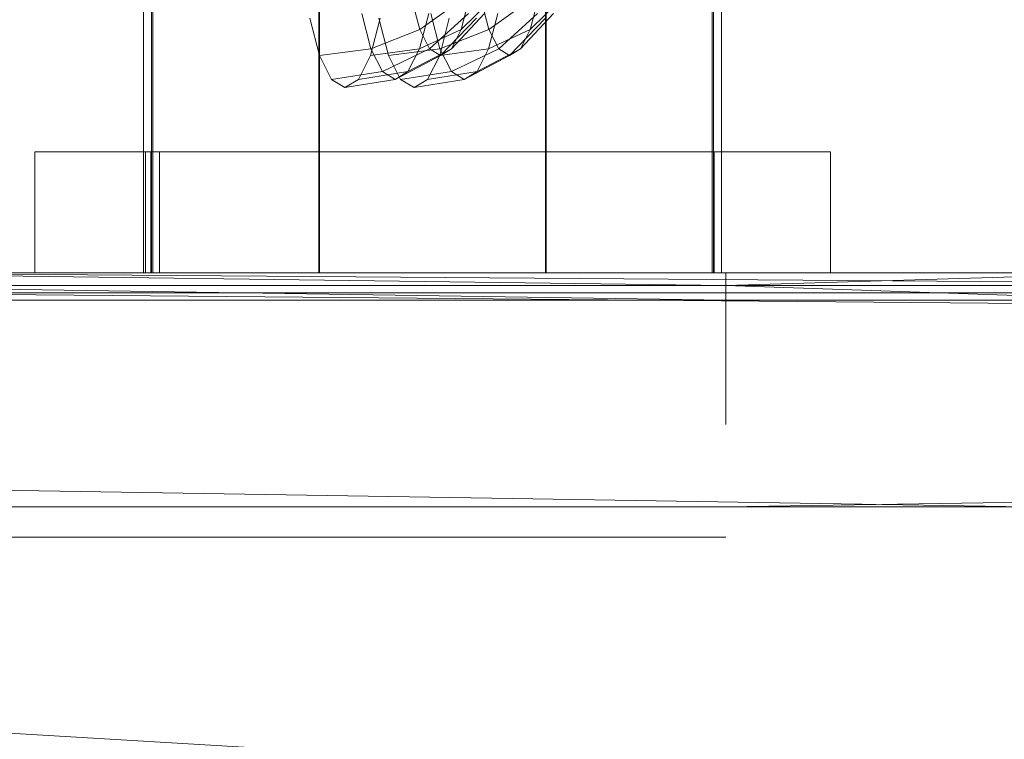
# Model space of a CAD drawing. Header units: metres. Extents: x 1314 to 1415, y -87 to -52.
# Tile 77 of 256: x 1321.843 to 1322.297, y -59.478 to -59.147. Entities that reach past the tile are written whole.
import ezdxf

# ---------------------------------------------------------------- set-up
doc = ezdxf.new("R2010")
doc.units = ezdxf.units.M
doc.header["$PDMODE"] = 65
doc.linetypes.add('AUSGEZOGEN', pattern=[0])
doc.layers.add('XR$2$Möblierung', color=4, linetype='AUSGEZOGEN', lineweight=13)
doc.layers.add('XR$3$Maßlinie 1_50', color=7, linetype='AUSGEZOGEN', lineweight=25)
doc.styles.add('ARIAL', font='arial.ttf')
doc.dimstyles.new('DIMSTYLE_14', dxfattribs={"dimtxt": 0.175, "dimasz": 0.15, "dimexe": 0, "dimexo": 0, "dimgap": 0.0875, "dimtad": 2, "dimrnd": 0.005, "dimzin": 4, "dimdsep": 46, "dimtxsty": 'ARIAL', "dimblk1": 'ALL_ML_KREIS', "dimblk2": 'ALL_ML_KREIS', "dimsah": 1, "dimcen": 0, "dimclrd": 3, "dimclre": 3, "dimclrt": 3, "dimadec": 0, "dimazin": 0, "dimtfac": 1, "dimtdec": 0, "dimtix": 1, "dimtmove": 2, "dimatfit": 3, "dimfxl": 0, "dimtzin": 0, "dimlwd": 0, "dimlwe": 25, "dimarcsym": 0})
doc.dimstyles.new('DIMSTYLE_5', dxfattribs={"dimtxt": 0.125, "dimasz": 0.15, "dimexe": 0, "dimexo": 0, "dimgap": 0.0625, "dimtad": 2, "dimrnd": 0.005, "dimzin": 4, "dimdsep": 46, "dimtxsty": 'ARIAL', "dimblk1": 'ALL_ML_KREIS', "dimblk2": 'ALL_ML_KREIS', "dimsah": 1, "dimcen": 0, "dimclrd": 3, "dimclre": 3, "dimclrt": 3, "dimadec": 0, "dimazin": 0, "dimtfac": 1, "dimtdec": 0, "dimtix": 1, "dimtmove": 2, "dimatfit": 3, "dimfxl": 0, "dimtzin": 0, "dimlwd": 0, "dimlwe": 25, "dimarcsym": 0})
doc.dimstyles.new('DIMSTYLE_9', dxfattribs={"dimtxt": 0.125, "dimasz": 0.15, "dimexe": 0, "dimexo": 0, "dimgap": 0.0625, "dimtad": 2, "dimrnd": 0.005, "dimzin": 4, "dimdsep": 46, "dimtxsty": 'ARIAL', "dimblk1": 'ALL_ML_KREIS', "dimblk2": 'ALL_ML_KREIS', "dimsah": 1, "dimcen": 0, "dimclrd": 3, "dimclre": 3, "dimclrt": 3, "dimadec": 0, "dimazin": 0, "dimtfac": 1, "dimtdec": 0, "dimtix": 1, "dimtmove": 2, "dimatfit": 3, "dimfxl": 0, "dimtzin": 0, "dimlwd": 0, "dimlwe": 25, "dimarcsym": 0})

# ---------------------------------------------------------------- blocks, each defined once
blk = doc.blocks.new('COMPLEXOBJECT_1')
at = {"layer": 'XR$2$Möblierung', "color": 52, "linetype": 'AUSGEZOGEN', "lineweight": 13, "transparency": 33554687}
for p, q in [((1321.90037, -59.20754), (1321.90037, -59.00079)), ((1321.90407, -59.20754), (1321.90407, -59.00079)), ((1321.90466, -59.20754), (1321.90466, -59.00079)), ((1321.98119, -59.00079), (1321.98119, -59.26342)), ((1321.98157, -59.00079), (1321.98157, -59.26342)), ((1322.08572, -59.00079), (1322.08572, -59.26342)), ((1322.08609, -59.00079), (1322.08609, -59.26342)), ((1322.16262, -59.20754), (1322.16262, -59.00079)), ((1322.16321, -59.20754), (1322.16321, -59.00079)), ((1322.16692, -59.20754), (1322.16692, -59.00079)), ((1322.02775, -59.15125), (1322.02416, -59.13737)), ((1322.04694, -59.13737), (1322.02775, -59.15125)), ((1322.06081, -59.13737), (1322.04684, -59.15125)), ((1322.05044, -59.13737), (1322.04684, -59.15125)), ((1322.05962, -59.15125), (1322.05602, -59.13737)), ((1322.0788, -59.13737), (1322.05962, -59.15125)), ((1322.09267, -59.13737), (1322.07871, -59.15125)), ((1322.0823, -59.13737), (1322.07871, -59.15125)), ((1321.98147, -59.16323), (1321.97702, -59.14607)), ((1322.00519, -59.16016), (1322.00097, -59.14384)), ((1322.0095, -59.14607), (1322.00506, -59.16323)), ((1322.01333, -59.16323), (1322.00889, -59.14607)), ((1322.03186, -59.14384), (1322.02764, -59.16016)), ((1322.05023, -59.14384), (1322.03228, -59.16016)), ((1322.03706, -59.16016), (1322.03283, -59.14384)), ((1322.04137, -59.14607), (1322.03693, -59.16323)), ((1322.05387, -59.14607), (1322.0373, -59.16323)), ((1322.05752, -59.14384), (1322.04232, -59.16016)), ((1322.06372, -59.14384), (1322.0595, -59.16016)), ((1322.08209, -59.14384), (1322.06414, -59.16016)), ((1322.08574, -59.14607), (1322.06916, -59.16323)), ((1322.08938, -59.14384), (1322.07418, -59.16016)), ((1322.02775, -59.15125), (1322.00519, -59.16016)), ((1322.04684, -59.15125), (1322.02764, -59.16016)), ((1322.03228, -59.16016), (1322.02775, -59.15125)), ((1322.05962, -59.15125), (1322.03706, -59.16016)), ((1322.04684, -59.15125), (1322.04232, -59.16016)), ((1322.07871, -59.15125), (1322.0595, -59.16016)), ((1322.06414, -59.16016), (1322.05962, -59.15125)), ((1322.07871, -59.15125), (1322.07418, -59.16016)), ((1322.00519, -59.16016), (1321.98147, -59.16323)), ((1322.02764, -59.16016), (1322.00506, -59.16323)), ((1322.01051, -59.17064), (1322.00519, -59.16016)), ((1322.03228, -59.16016), (1322.01051, -59.17064)), ((1322.03706, -59.16016), (1322.01333, -59.16323)), ((1322.04232, -59.16016), (1322.02231, -59.17064)), ((1322.02764, -59.16016), (1322.02231, -59.17064)), ((1322.0373, -59.16323), (1322.03228, -59.16016)), ((1322.0595, -59.16016), (1322.03693, -59.16323)), ((1322.04238, -59.17064), (1322.03706, -59.16016)), ((1322.04232, -59.16016), (1322.0373, -59.16323)), ((1322.06414, -59.16016), (1322.04238, -59.17064)), ((1322.07418, -59.16016), (1322.05418, -59.17064)), ((1322.0595, -59.16016), (1322.05418, -59.17064)), ((1322.06916, -59.16323), (1322.06414, -59.16016)), ((1322.07418, -59.16016), (1322.06916, -59.16323)), ((1321.98706, -59.17425), (1321.98147, -59.16323)), ((1322.00506, -59.16323), (1321.99947, -59.17425)), ((1322.01893, -59.17425), (1322.01333, -59.16323)), ((1322.0373, -59.16323), (1322.01641, -59.17425)), ((1322.03693, -59.16323), (1322.03133, -59.17425)), ((1322.06916, -59.16323), (1322.04828, -59.17425)), ((1322.01051, -59.17064), (1321.98706, -59.17425)), ((1321.99326, -59.17804), (1321.98706, -59.17425)), ((1322.01641, -59.17425), (1321.99326, -59.17804)), ((1321.99947, -59.17425), (1321.99326, -59.17804)), ((1322.02231, -59.17064), (1321.99947, -59.17425)), ((1322.01641, -59.17425), (1322.01051, -59.17064)), ((1322.02231, -59.17064), (1322.01641, -59.17425)), ((1322.04238, -59.17064), (1322.01893, -59.17425)), ((1322.02513, -59.17804), (1322.01893, -59.17425)), ((1322.04828, -59.17425), (1322.02513, -59.17804)), ((1322.03133, -59.17425), (1322.02513, -59.17804)), ((1322.05418, -59.17064), (1322.03133, -59.17425)), ((1322.04828, -59.17425), (1322.04238, -59.17064)), ((1322.05418, -59.17064), (1322.04828, -59.17425)), ((1321.85756, -59.20754), (1321.85019, -59.20754)), ((1321.85019, -59.20754), (1321.85019, -59.26342)), ((1321.85019, -59.20754), (1321.85424, -59.20754)), ((1321.85424, -59.20754), (1321.86942, -59.20754)), ((1321.87585, -59.20754), (1321.85756, -59.20754)), ((1321.86942, -59.20754), (1321.89472, -59.20754)), ((1321.9038, -59.20754), (1321.87585, -59.20754)), ((1321.88943, -59.20754), (1321.88206, -59.20754)), ((1321.88206, -59.20754), (1321.8861, -59.20754)), ((1321.8861, -59.20754), (1321.90129, -59.20754)), ((1321.90771, -59.20754), (1321.88943, -59.20754)), ((1321.89472, -59.20754), (1321.92839, -59.20754)), ((1321.90466, -59.20754), (1321.90037, -59.20754)), ((1321.90037, -59.20754), (1321.90407, -59.20754)), ((1321.90037, -59.26342), (1321.90037, -59.20754)), ((1321.90129, -59.26342), (1321.90129, -59.20754)), ((1321.90129, -59.20754), (1321.92658, -59.20754)), ((1321.93951, -59.20754), (1321.9038, -59.20754)), ((1321.9038, -59.20754), (1321.9038, -59.26342)), ((1321.90407, -59.20754), (1321.91552, -59.20754)), ((1321.90407, -59.26342), (1321.90407, -59.20754)), ((1321.91666, -59.20754), (1321.90466, -59.20754)), ((1321.90466, -59.26342), (1321.90466, -59.20754)), ((1321.93566, -59.20754), (1321.90771, -59.20754)), ((1321.90771, -59.20754), (1321.90771, -59.26342)), ((1321.91552, -59.20754), (1321.93393, -59.20754)), ((1321.93554, -59.20754), (1321.91666, -59.20754)), ((1321.92658, -59.20754), (1321.96025, -59.20754)), ((1321.92839, -59.20754), (1321.96815, -59.20754)), ((1321.93652, -59.20754), (1321.93223, -59.20754)), ((1321.93223, -59.20754), (1321.93594, -59.20754)), ((1321.93393, -59.20754), (1321.95806, -59.20754)), ((1321.96002, -59.20754), (1321.93554, -59.20754)), ((1321.97138, -59.20754), (1321.93566, -59.20754)), ((1321.93594, -59.20754), (1321.94739, -59.20754)), ((1321.94852, -59.20754), (1321.93652, -59.20754)), ((1321.98056, -59.20754), (1321.93951, -59.20754)), ((1321.94739, -59.20754), (1321.9658, -59.20754)), ((1321.9674, -59.20754), (1321.94852, -59.20754)), ((1321.95806, -59.20754), (1321.98624, -59.20754)), ((1321.98844, -59.20754), (1321.96002, -59.20754)), ((1321.96025, -59.20754), (1322.00001, -59.20754)), ((1321.9658, -59.20754), (1321.98992, -59.20754)), ((1321.99189, -59.20754), (1321.9674, -59.20754)), ((1321.96815, -59.20754), (1322.01129, -59.20754)), ((1322.01242, -59.20754), (1321.97138, -59.20754)), ((1322.02413, -59.20754), (1321.98056, -59.20754)), ((1321.98624, -59.20754), (1322.01657, -59.20754)), ((1322.01885, -59.20754), (1321.98844, -59.20754)), ((1321.98992, -59.20754), (1322.01811, -59.20754)), ((1322.0203, -59.20754), (1321.99189, -59.20754)), ((1322.00001, -59.20754), (1322.04315, -59.20754)), ((1322.01129, -59.20754), (1322.05486, -59.20754)), ((1322.056, -59.20754), (1322.01242, -59.20754)), ((1322.01657, -59.20754), (1322.04698, -59.20754)), ((1322.01811, -59.20754), (1322.04844, -59.20754)), ((1322.04918, -59.20754), (1322.01885, -59.20754)), ((1322.05071, -59.20754), (1322.0203, -59.20754)), ((1322.06727, -59.20754), (1322.02413, -59.20754)), ((1322.04315, -59.20754), (1322.08673, -59.20754)), ((1322.04698, -59.20754), (1322.0754, -59.20754)), ((1322.04844, -59.20754), (1322.07885, -59.20754)), ((1322.07736, -59.20754), (1322.04918, -59.20754)), ((1322.08104, -59.20754), (1322.05071, -59.20754)), ((1322.05486, -59.20754), (1322.09591, -59.20754)), ((1322.09914, -59.20754), (1322.056, -59.20754)), ((1322.10703, -59.20754), (1322.06727, -59.20754)), ((1322.0754, -59.20754), (1322.09988, -59.20754)), ((1322.10149, -59.20754), (1322.07736, -59.20754)), ((1322.07885, -59.20754), (1322.10726, -59.20754)), ((1322.10923, -59.20754), (1322.08104, -59.20754)), ((1322.08673, -59.20754), (1322.12777, -59.20754)), ((1322.09591, -59.20754), (1322.13162, -59.20754)), ((1322.1389, -59.20754), (1322.09914, -59.20754)), ((1322.09988, -59.20754), (1322.11876, -59.20754)), ((1322.1199, -59.20754), (1322.10149, -59.20754)), ((1322.1407, -59.20754), (1322.10703, -59.20754)), ((1322.10726, -59.20754), (1322.13175, -59.20754)), ((1322.13335, -59.20754), (1322.10923, -59.20754)), ((1322.11876, -59.20754), (1322.13076, -59.20754)), ((1322.13135, -59.20754), (1322.1199, -59.20754)), ((1322.12777, -59.20754), (1322.16348, -59.20754)), ((1322.13076, -59.20754), (1322.13505, -59.20754)), ((1322.13505, -59.20754), (1322.13135, -59.20754)), ((1322.13162, -59.20754), (1322.15957, -59.20754)), ((1322.13175, -59.20754), (1322.15063, -59.20754)), ((1322.15176, -59.20754), (1322.13335, -59.20754)), ((1322.17257, -59.20754), (1322.1389, -59.20754)), ((1322.166, -59.20754), (1322.1407, -59.20754)), ((1322.15063, -59.20754), (1322.16262, -59.20754)), ((1322.16321, -59.20754), (1322.15176, -59.20754)), ((1322.15957, -59.20754), (1322.17786, -59.20754)), ((1322.16262, -59.20754), (1322.16692, -59.20754)), ((1322.16262, -59.26342), (1322.16262, -59.20754)), ((1322.16692, -59.20754), (1322.16321, -59.20754)), ((1322.16321, -59.26342), (1322.16321, -59.20754)), ((1322.16348, -59.20754), (1322.16348, -59.26342)), ((1322.16348, -59.20754), (1322.19144, -59.20754)), ((1322.18118, -59.20754), (1322.166, -59.20754)), ((1322.16692, -59.26342), (1322.16692, -59.20754)), ((1322.19786, -59.20754), (1322.17257, -59.20754)), ((1322.17786, -59.20754), (1322.18523, -59.20754)), ((1322.18523, -59.20754), (1322.18118, -59.20754)), ((1322.19144, -59.20754), (1322.20972, -59.20754)), ((1322.21305, -59.20754), (1322.19786, -59.20754)), ((1322.20972, -59.20754), (1322.21709, -59.20754)), ((1322.21709, -59.20754), (1322.21305, -59.20754)), ((1322.21709, -59.20754), (1322.21709, -59.26342)), ((1321.73364, -59.26342), (1322.16884, -59.26928)), ((1321.73364, -59.26342), (1322.16884, -59.26342)), ((1321.75254, -59.26342), (1322.16884, -59.26342)), ((1321.75254, -59.26342), (1321.93951, -59.26342)), ((1321.75254, -59.26342), (1321.9038, -59.26342)), ((1321.75254, -59.26342), (1321.87585, -59.26342)), ((1321.75254, -59.26342), (1321.85756, -59.26342)), ((1321.75254, -59.26342), (1321.85019, -59.26342)), ((1322.04315, -59.26342), (1321.75254, -59.26342)), ((1321.75254, -59.26342), (1322.9763, -59.26342)), ((1322.00001, -59.26342), (1321.75254, -59.26342)), ((1321.96025, -59.26342), (1321.75254, -59.26342)), ((1321.92658, -59.26342), (1321.75254, -59.26342)), ((1321.90129, -59.26342), (1321.75254, -59.26342)), ((1321.8861, -59.26342), (1321.75254, -59.26342)), ((1321.88206, -59.26342), (1321.75254, -59.26342)), ((1322.976, -59.27258), (1321.75254, -59.26342)), ((1321.85019, -59.26342), (1321.85756, -59.26342)), ((1321.88206, -59.26342), (1321.85019, -59.26342)), ((1321.85424, -59.26342), (1321.85019, -59.26342)), ((1321.88206, -59.26342), (1321.85424, -59.26342)), ((1321.86942, -59.26342), (1321.85424, -59.26342)), ((1321.85756, -59.26342), (1321.87585, -59.26342)), ((1321.88206, -59.26342), (1321.86942, -59.26342)), ((1321.89472, -59.26342), (1321.86942, -59.26342)), ((1321.87585, -59.26342), (1321.9038, -59.26342)), ((1321.8861, -59.26342), (1321.88206, -59.26342)), ((1321.88206, -59.26342), (1321.89472, -59.26342)), ((1321.88206, -59.26342), (1321.88943, -59.26342)), ((1321.90129, -59.26342), (1321.8861, -59.26342)), ((1321.88943, -59.26342), (1321.89472, -59.26342)), ((1321.88943, -59.26342), (1321.90771, -59.26342)), ((1321.90771, -59.26342), (1321.89472, -59.26342)), ((1321.92839, -59.26342), (1321.89472, -59.26342)), ((1321.90407, -59.26342), (1321.90037, -59.26342)), ((1321.90037, -59.26342), (1321.90466, -59.26342)), ((1321.92658, -59.26342), (1321.90129, -59.26342)), ((1321.9038, -59.26342), (1321.93951, -59.26342)), ((1321.91552, -59.26342), (1321.90407, -59.26342)), ((1321.90466, -59.26342), (1321.91666, -59.26342)), ((1321.90771, -59.26342), (1321.92839, -59.26342)), ((1321.90771, -59.26342), (1321.93566, -59.26342)), ((1321.91193, -59.26342), (1321.91318, -59.26342)), ((1321.91788, -59.26342), (1321.91193, -59.26342)), ((1321.91318, -59.26342), (1321.92156, -59.26342)), ((1321.93393, -59.26342), (1321.91552, -59.26342)), ((1321.91666, -59.26342), (1321.93554, -59.26342)), ((1321.93064, -59.26342), (1321.91788, -59.26342)), ((1321.92156, -59.26342), (1321.93649, -59.26342)), ((1321.96025, -59.26342), (1321.92658, -59.26342)), ((1321.93566, -59.26342), (1321.92839, -59.26342)), ((1321.96815, -59.26342), (1321.92839, -59.26342)), ((1321.94933, -59.26342), (1321.93064, -59.26342)), ((1321.93594, -59.26342), (1321.93223, -59.26342)), ((1321.93223, -59.26342), (1321.93652, -59.26342)), ((1321.95806, -59.26342), (1321.93393, -59.26342)), ((1321.93554, -59.26342), (1321.96002, -59.26342)), ((1321.93566, -59.26342), (1321.96815, -59.26342)), ((1321.93566, -59.26342), (1321.97138, -59.26342)), ((1321.94739, -59.26342), (1321.93594, -59.26342)), ((1321.93649, -59.26342), (1321.95696, -59.26342)), ((1321.93652, -59.26342), (1321.94852, -59.26342)), ((1321.93951, -59.26342), (1322.16884, -59.26342)), ((1321.93951, -59.26342), (1321.98056, -59.26342)), ((1321.94379, -59.26342), (1321.94505, -59.26342)), ((1321.94974, -59.26342), (1321.94379, -59.26342)), ((1321.94505, -59.26342), (1321.95343, -59.26342)), ((1321.9658, -59.26342), (1321.94739, -59.26342)), ((1321.94852, -59.26342), (1321.9674, -59.26342)), ((1321.97268, -59.26342), (1321.94933, -59.26342)), ((1321.9625, -59.26342), (1321.94974, -59.26342)), ((1321.95343, -59.26342), (1321.96836, -59.26342)), ((1321.95696, -59.26342), (1321.98157, -59.26342)), ((1321.98624, -59.26342), (1321.95806, -59.26342)), ((1321.96002, -59.26342), (1321.98844, -59.26342)), ((1322.00001, -59.26342), (1321.96025, -59.26342)), ((1321.98119, -59.26342), (1321.9625, -59.26342)), ((1321.98992, -59.26342), (1321.9658, -59.26342)), ((1321.9674, -59.26342), (1321.99189, -59.26342)), ((1321.97138, -59.26342), (1321.96815, -59.26342)), ((1322.01129, -59.26342), (1321.96815, -59.26342)), ((1321.96836, -59.26342), (1321.98882, -59.26342)), ((1321.97138, -59.26342), (1322.01129, -59.26342)), ((1321.97138, -59.26342), (1322.01242, -59.26342)), ((1321.9991, -59.26342), (1321.97268, -59.26342)), ((1321.98056, -59.26342), (1322.16884, -59.26342)), ((1321.98056, -59.26342), (1322.02413, -59.26342)), ((1322.00454, -59.26342), (1321.98119, -59.26342)), ((1321.98157, -59.26342), (1322.00864, -59.26342)), ((1322.01657, -59.26342), (1321.98624, -59.26342)), ((1321.98844, -59.26342), (1322.01885, -59.26342)), ((1321.98882, -59.26342), (1322.01343, -59.26342)), ((1322.01811, -59.26342), (1321.98992, -59.26342)), ((1321.99189, -59.26342), (1322.0203, -59.26342)), ((1321.99649, -59.26342), (1321.9954, -59.26342)), ((1321.9954, -59.26342), (1321.99582, -59.26342)), ((1321.99582, -59.26342), (1321.99774, -59.26342)), ((1321.99903, -59.26342), (1321.99649, -59.26342)), ((1321.99774, -59.26342), (1322.00101, -59.26342)), ((1322.00285, -59.26342), (1321.99903, -59.26342)), ((1322.02678, -59.26342), (1321.9991, -59.26342)), ((1322.04315, -59.26342), (1322.00001, -59.26342)), ((1322.00101, -59.26342), (1322.00543, -59.26342)), ((1322.00768, -59.26342), (1322.00285, -59.26342)), ((1322.03096, -59.26342), (1322.00454, -59.26342)), ((1322.00543, -59.26342), (1322.01068, -59.26342)), ((1322.01319, -59.26342), (1322.00768, -59.26342)), ((1322.00864, -59.26342), (1322.03632, -59.26342)), ((1322.01068, -59.26342), (1322.01641, -59.26342)), ((1322.01242, -59.26342), (1322.01129, -59.26342)), ((1322.05486, -59.26342), (1322.01129, -59.26342)), ((1322.01242, -59.26342), (1322.05486, -59.26342)), ((1322.01242, -59.26342), (1322.056, -59.26342)), ((1322.01901, -59.26342), (1322.01319, -59.26342)), ((1322.01343, -59.26342), (1322.0405, -59.26342)), ((1322.01641, -59.26342), (1322.02223, -59.26342)), ((1322.04698, -59.26342), (1322.01657, -59.26342)), ((1322.04844, -59.26342), (1322.01811, -59.26342)), ((1322.01885, -59.26342), (1322.04918, -59.26342)), ((1322.02474, -59.26342), (1322.01901, -59.26342)), ((1322.0203, -59.26342), (1322.05071, -59.26342)), ((1322.02223, -59.26342), (1322.02774, -59.26342)), ((1322.02413, -59.26342), (1322.16884, -59.26342)), ((1322.02413, -59.26342), (1322.06727, -59.26342)), ((1322.02999, -59.26342), (1322.02474, -59.26342)), ((1322.05385, -59.26342), (1322.02678, -59.26342)), ((1322.02836, -59.26342), (1322.02726, -59.26342)), ((1322.02726, -59.26342), (1322.02768, -59.26342)), ((1322.02768, -59.26342), (1322.0296, -59.26342)), ((1322.02774, -59.26342), (1322.03257, -59.26342)), ((1322.0309, -59.26342), (1322.02836, -59.26342)), ((1322.0296, -59.26342), (1322.03288, -59.26342)), ((1322.03441, -59.26342), (1322.02999, -59.26342)), ((1322.03471, -59.26342), (1322.0309, -59.26342)), ((1322.05865, -59.26342), (1322.03096, -59.26342)), ((1322.03257, -59.26342), (1322.03639, -59.26342)), ((1322.03288, -59.26342), (1322.03729, -59.26342)), ((1322.03768, -59.26342), (1322.03441, -59.26342)), ((1322.03954, -59.26342), (1322.03471, -59.26342)), ((1322.03632, -59.26342), (1322.06274, -59.26342)), ((1322.03639, -59.26342), (1322.03893, -59.26342)), ((1322.03729, -59.26342), (1322.04254, -59.26342)), ((1322.0396, -59.26342), (1322.03768, -59.26342)), ((1322.03893, -59.26342), (1322.04002, -59.26342)), ((1322.04505, -59.26342), (1322.03954, -59.26342)), ((1322.04002, -59.26342), (1322.0396, -59.26342)), ((1322.0405, -59.26342), (1322.06819, -59.26342)), ((1322.04254, -59.26342), (1322.04828, -59.26342)), ((1322.9763, -59.26342), (1322.04315, -59.26342)), ((1322.08673, -59.26342), (1322.04315, -59.26342)), ((1322.05087, -59.26342), (1322.04505, -59.26342)), ((1322.0754, -59.26342), (1322.04698, -59.26342)), ((1322.04828, -59.26342), (1322.0541, -59.26342)), ((1322.07885, -59.26342), (1322.04844, -59.26342)), ((1322.04918, -59.26342), (1322.07736, -59.26342)), ((1322.05071, -59.26342), (1322.08104, -59.26342)), ((1322.0566, -59.26342), (1322.05087, -59.26342)), ((1322.07846, -59.26342), (1322.05385, -59.26342)), ((1322.0541, -59.26342), (1322.05961, -59.26342)), ((1322.056, -59.26342), (1322.05486, -59.26342)), ((1322.09591, -59.26342), (1322.05486, -59.26342)), ((1322.056, -59.26342), (1322.09591, -59.26342)), ((1322.056, -59.26342), (1322.09914, -59.26342)), ((1322.06186, -59.26342), (1322.0566, -59.26342)), ((1322.08572, -59.26342), (1322.05865, -59.26342)), ((1322.05961, -59.26342), (1322.06443, -59.26342)), ((1322.06627, -59.26342), (1322.06186, -59.26342)), ((1322.06274, -59.26342), (1322.08609, -59.26342)), ((1322.06443, -59.26342), (1322.06825, -59.26342)), ((1322.06955, -59.26342), (1322.06627, -59.26342)), ((1322.06727, -59.26342), (1322.16884, -59.26342)), ((1322.06727, -59.26342), (1322.10703, -59.26342)), ((1322.06819, -59.26342), (1322.09461, -59.26342)), ((1322.06825, -59.26342), (1322.07079, -59.26342)), ((1322.07146, -59.26342), (1322.06955, -59.26342)), ((1322.07079, -59.26342), (1322.07189, -59.26342)), ((1322.07189, -59.26342), (1322.07146, -59.26342)), ((1322.09988, -59.26342), (1322.0754, -59.26342)), ((1322.07736, -59.26342), (1322.10149, -59.26342)), ((1322.09893, -59.26342), (1322.07846, -59.26342)), ((1322.10726, -59.26342), (1322.07885, -59.26342)), ((1322.08104, -59.26342), (1322.10923, -59.26342)), ((1322.11032, -59.26342), (1322.08572, -59.26342)), ((1322.08609, -59.26342), (1322.10478, -59.26342)), ((1322.9763, -59.26342), (1322.08673, -59.26342)), ((1322.12777, -59.26342), (1322.08673, -59.26342)), ((1322.09461, -59.26342), (1322.11796, -59.26342)), ((1322.09914, -59.26342), (1322.09591, -59.26342)), ((1322.13162, -59.26342), (1322.09591, -59.26342)), ((1322.11386, -59.26342), (1322.09893, -59.26342)), ((1322.09914, -59.26342), (1322.13162, -59.26342)), ((1322.09914, -59.26342), (1322.1389, -59.26342)), ((1322.11876, -59.26342), (1322.09988, -59.26342)), ((1322.10149, -59.26342), (1322.1199, -59.26342)), ((1322.10478, -59.26342), (1322.11754, -59.26342)), ((1322.10703, -59.26342), (1322.16884, -59.26342)), ((1322.10703, -59.26342), (1322.1407, -59.26342)), ((1322.13175, -59.26342), (1322.10726, -59.26342)), ((1322.10923, -59.26342), (1322.13335, -59.26342)), ((1322.13079, -59.26342), (1322.11032, -59.26342)), ((1322.12224, -59.26342), (1322.11386, -59.26342)), ((1322.11754, -59.26342), (1322.12349, -59.26342)), ((1322.11796, -59.26342), (1322.13665, -59.26342)), ((1322.13076, -59.26342), (1322.11876, -59.26342)), ((1322.1199, -59.26342), (1322.13135, -59.26342)), ((1322.12349, -59.26342), (1322.12224, -59.26342)), ((1322.9763, -59.26342), (1322.12777, -59.26342)), ((1322.16348, -59.26342), (1322.12777, -59.26342)), ((1322.13505, -59.26342), (1322.13076, -59.26342)), ((1322.14572, -59.26342), (1322.13079, -59.26342)), ((1322.13135, -59.26342), (1322.13505, -59.26342)), ((1322.1389, -59.26342), (1322.13162, -59.26342)), ((1322.15957, -59.26342), (1322.13162, -59.26342)), ((1322.15063, -59.26342), (1322.13175, -59.26342)), ((1322.13335, -59.26342), (1322.15176, -59.26342)), ((1322.13665, -59.26342), (1322.1494, -59.26342)), ((1322.1389, -59.26342), (1322.15957, -59.26342)), ((1322.1389, -59.26342), (1322.17257, -59.26342)), ((1322.1407, -59.26342), (1322.16884, -59.26342)), ((1322.1407, -59.26342), (1322.166, -59.26342)), ((1322.1541, -59.26342), (1322.14572, -59.26342)), ((1322.1494, -59.26342), (1322.15536, -59.26342)), ((1322.16262, -59.26342), (1322.15063, -59.26342)), ((1322.15176, -59.26342), (1322.16321, -59.26342)), ((1322.15536, -59.26342), (1322.1541, -59.26342)), ((1322.17257, -59.26342), (1322.15957, -59.26342)), ((1322.17786, -59.26342), (1322.15957, -59.26342)), ((1322.16692, -59.26342), (1322.16262, -59.26342)), ((1322.16321, -59.26342), (1322.16692, -59.26342)), ((1322.9763, -59.26342), (1322.16348, -59.26342)), ((1322.19144, -59.26342), (1322.16348, -59.26342)), ((1322.166, -59.26342), (1322.16884, -59.26342)), ((1322.166, -59.26342), (1322.18118, -59.26342)), ((1322.16884, -59.26342), (1322.16884, -59.26928)), ((1322.36442, -59.26342), (1322.16884, -59.26928)), ((1322.16884, -59.26342), (1322.36442, -59.26342)), ((1322.18118, -59.26342), (1322.16884, -59.26342)), ((1322.17257, -59.26342), (1322.17786, -59.26342)), ((1322.17257, -59.26342), (1322.19786, -59.26342)), ((1322.19786, -59.26342), (1322.17786, -59.26342)), ((1322.18523, -59.26342), (1322.17786, -59.26342)), ((1322.18118, -59.26342), (1322.36442, -59.26342)), ((1322.18118, -59.26342), (1322.18523, -59.26342)), ((1322.18523, -59.26342), (1322.36442, -59.26342)), ((1322.18523, -59.26342), (1322.19786, -59.26342)), ((1322.9763, -59.26342), (1322.19144, -59.26342)), ((1322.20972, -59.26342), (1322.19144, -59.26342)), ((1322.19786, -59.26342), (1322.36442, -59.26342)), ((1322.19786, -59.26342), (1322.21305, -59.26342)), ((1322.9763, -59.26342), (1322.20972, -59.26342)), ((1322.21709, -59.26342), (1322.20972, -59.26342)), ((1322.21305, -59.26342), (1322.36442, -59.26342)), ((1322.21305, -59.26342), (1322.21709, -59.26342)), ((1322.21709, -59.26342), (1322.36442, -59.26342)), ((1322.9763, -59.26342), (1322.21709, -59.26342)), ((1321.73364, -59.26928), (1322.16884, -59.276)), ((1321.73364, -59.26928), (1322.16884, -59.26928)), ((1322.16884, -59.26928), (1322.16884, -59.276)), ((1322.16884, -59.26928), (1322.36442, -59.276)), ((1322.16884, -59.26928), (1322.36442, -59.26928)), ((1321.75183, -59.27258), (1322.976, -59.27258)), ((1322.97564, -59.28349), (1321.75183, -59.27258)), ((1321.73364, -59.276), (1322.16884, -59.276)), ((1322.16884, -59.276), (1322.16884, -59.28358)), ((1322.16884, -59.276), (1322.36442, -59.276)), ((1322.16884, -59.28358), (1322.16884, -59.29197)), ((1322.16884, -59.29197), (1322.16884, -59.30117)), ((1322.16884, -59.30117), (1322.16884, -59.31113)), ((1322.16884, -59.31113), (1322.16884, -59.32183)), ((1322.16884, -59.32183), (1322.16884, -59.33323)), ((1322.16884, -59.37127), (1322.9732, -59.35799)), ((1322.97241, -59.38206), (1321.74492, -59.36209)), ((1321.73364, -59.37127), (1322.97277, -59.37127)), ((1322.16884, -59.37127), (1321.73364, -59.37127)), ((1322.36442, -59.37127), (1322.16884, -59.37127)), ((1322.16884, -59.3851), (1321.73364, -59.3851)), ((1322.8031, -59.53274), (1321.79473, -59.47287))]:
    blk.add_line(p, q, dxfattribs=at)
blk = doc.blocks.new('ALL_ML_KREIS')
at = {"color": 0, "linetype": 'ByBlock', "lineweight": -2}
for p, q in [((0, -0.5), (0, 0.5)), ((-1, 0), (0.5, 0))]:
    blk.add_line(p, q, dxfattribs=at)
blk.add_circle((0, 0), 0.15, dxfattribs=at)
blk = doc.blocks.new('*D82')
at = {"layer": 'DEFPOINTS', "color": 3, "linetype": 'AUSGEZOGEN', "lineweight": 25, "transparency": 33554687}
for p in [(1318.1917, -55.17484), (1332.4917, -56.31365), (1318.1917, -64.66104)]:
    blk.add_point(p, dxfattribs=at)
at = {"layer": 'XR$3$Maßlinie 1_50', "color": 3, "linetype": 'AUSGEZOGEN', "lineweight": -2, "transparency": 33554687}
for p, q in [((1318.1917, -64.36104), (1318.1917, -64.66104)), ((1332.4917, -64.36104), (1332.4917, -64.66104)), ((1318.1917, -64.66104), (1332.4917, -64.66104))]:
    blk.add_line(p, q, dxfattribs=at)
at = {"layer": 'XR$3$Maßlinie 1_50', "color": 3, "linetype": 'AUSGEZOGEN', "lineweight": 25, "transparency": 33554687, "xscale": 0.15, "yscale": 0.15, "zscale": 0.15, "rotation": 180}
blk.add_blockref('ALL_ML_KREIS', (1318.1917, -64.66104), dxfattribs=at)
at = {"layer": 'XR$3$Maßlinie 1_50', "color": 3, "linetype": 'AUSGEZOGEN', "lineweight": 25, "transparency": 33554687, "xscale": 0.15, "yscale": 0.15, "zscale": 0.15}
blk.add_blockref('ALL_ML_KREIS', (1332.4917, -64.66104), dxfattribs=at)
at = {"layer": 'XR$3$Maßlinie 1_50', "color": 3, "linetype": 'AUSGEZOGEN', "lineweight": 25, "transparency": 33554687, "insert": (1325.34614, -64.54632), "char_height": 0.125, "width": 0.625, "attachment_point": 5, "style": 'ARIAL'}
blk.add_mtext('\\A1;{\\A1;{14.30\\H0.082500;\\S^ ;}}', dxfattribs=at)
blk = doc.blocks.new('*D106')
at = {"layer": 'DEFPOINTS', "color": 3, "linetype": 'AUSGEZOGEN', "lineweight": 25, "transparency": 33554687}
for p in [(1332.4917, -58.23619), (1318.1917, -58.47575), (1318.1917, -65.2751)]:
    blk.add_point(p, dxfattribs=at)
at = {"layer": 'XR$3$Maßlinie 1_50', "color": 3, "linetype": 'AUSGEZOGEN', "lineweight": -2, "transparency": 33554687}
for p, q in [((1318.1917, -64.9751), (1318.1917, -65.2751)), ((1332.4917, -64.9751), (1332.4917, -65.2751)), ((1318.1917, -65.2751), (1332.4917, -65.2751))]:
    blk.add_line(p, q, dxfattribs=at)
at = {"layer": 'XR$3$Maßlinie 1_50', "color": 3, "linetype": 'AUSGEZOGEN', "lineweight": 25, "transparency": 33554687, "xscale": 0.15, "yscale": 0.15, "zscale": 0.15, "rotation": 180}
blk.add_blockref('ALL_ML_KREIS', (1318.1917, -65.2751), dxfattribs=at)
at = {"layer": 'XR$3$Maßlinie 1_50', "color": 3, "linetype": 'AUSGEZOGEN', "lineweight": 25, "transparency": 33554687, "xscale": 0.15, "yscale": 0.15, "zscale": 0.15}
blk.add_blockref('ALL_ML_KREIS', (1332.4917, -65.2751), dxfattribs=at)
at = {"layer": 'XR$3$Maßlinie 1_50', "color": 3, "linetype": 'AUSGEZOGEN', "lineweight": 25, "transparency": 33554687, "insert": (1325.34809, -65.13462), "char_height": 0.175, "width": 0.875, "attachment_point": 5, "style": 'ARIAL'}
blk.add_mtext('\\A1;{\\fArial|i0|b1;\\A1;{14.30\\H0.115500;\\S^ ;}}', dxfattribs=at)
blk = doc.blocks.new('*D124')
at = {"layer": 'DEFPOINTS', "color": 3, "linetype": 'AUSGEZOGEN', "lineweight": 25, "transparency": 33554687}
for p in [(1318.5917, -58.05936), (1332.0917, -59.03582), (1318.5917, -64.06071)]:
    blk.add_point(p, dxfattribs=at)
at = {"layer": 'XR$3$Maßlinie 1_50', "color": 3, "linetype": 'AUSGEZOGEN', "lineweight": -2, "transparency": 33554687}
for p, q in [((1318.5917, -63.75571), (1318.5917, -64.06071)), ((1332.0917, -63.75571), (1332.0917, -64.06071)), ((1318.5917, -64.06071), (1332.0917, -64.06071))]:
    blk.add_line(p, q, dxfattribs=at)
at = {"layer": 'XR$3$Maßlinie 1_50', "color": 3, "linetype": 'AUSGEZOGEN', "lineweight": 25, "transparency": 33554687, "xscale": 0.15, "yscale": 0.15, "zscale": 0.15, "rotation": 180}
blk.add_blockref('ALL_ML_KREIS', (1318.5917, -64.06071), dxfattribs=at)
at = {"layer": 'XR$3$Maßlinie 1_50', "color": 3, "linetype": 'AUSGEZOGEN', "lineweight": 25, "transparency": 33554687, "xscale": 0.15, "yscale": 0.15, "zscale": 0.15}
blk.add_blockref('ALL_ML_KREIS', (1332.0917, -64.06071), dxfattribs=at)
at = {"layer": 'XR$3$Maßlinie 1_50', "color": 3, "linetype": 'AUSGEZOGEN', "lineweight": 25, "transparency": 33554687, "insert": (1325.34614, -63.94599), "char_height": 0.125, "width": 0.625, "attachment_point": 5, "style": 'ARIAL'}
blk.add_mtext('\\A1;{\\A1;{13.50\\H0.082500;\\S^ ;}}', dxfattribs=at)

msp = doc.modelspace()

# ---------------------------------------------------------------- block references
at = {"layer": 'XR$2$Möblierung', "color": 52, "linetype": 'AUSGEZOGEN', "lineweight": 13, "transparency": 33554687}
msp.add_blockref('COMPLEXOBJECT_1', (0, 0), dxfattribs=at)

# ---------------------------------------------------------------- dimensions: what is measured, and where the dimension line sits
at = {"layer": 'XR$3$Maßlinie 1_50', "color": 3, "linetype": 'AUSGEZOGEN', "lineweight": 25, "transparency": 33554687}
for base, p1, p2, dimstyle, picture, middle in [((1332.4917, -64.66104), (1318.1917, -64.36104), (1332.4917, -64.36104), 'DIMSTYLE_5', '*D82', (1325.34614, -64.54632)), ((1332.0917, -64.06071), (1318.5917, -63.75571), (1332.0917, -63.75571), 'DIMSTYLE_9', '*D124', (1325.34614, -63.94599)), ((1332.4917, -65.2751), (1318.1917, -64.9751), (1332.4917, -64.9751), 'DIMSTYLE_14', '*D106', (1325.34809, -65.13462))]:
    dim = msp.add_linear_dim(base=base, p1=p1, p2=p2, dimstyle=dimstyle, override={"dimpost": '<>', "dimclrd": 3, "dimclre": 3, "dimclrt": 3, "dimlwd": 0, "dimlwe": 25}, dxfattribs=at)
    dim.commit()
    dim.dimension.update_dxf_attribs({"geometry": picture, "text_midpoint": middle, "dimtype": 160})

doc.saveas('drawing.dxf')
